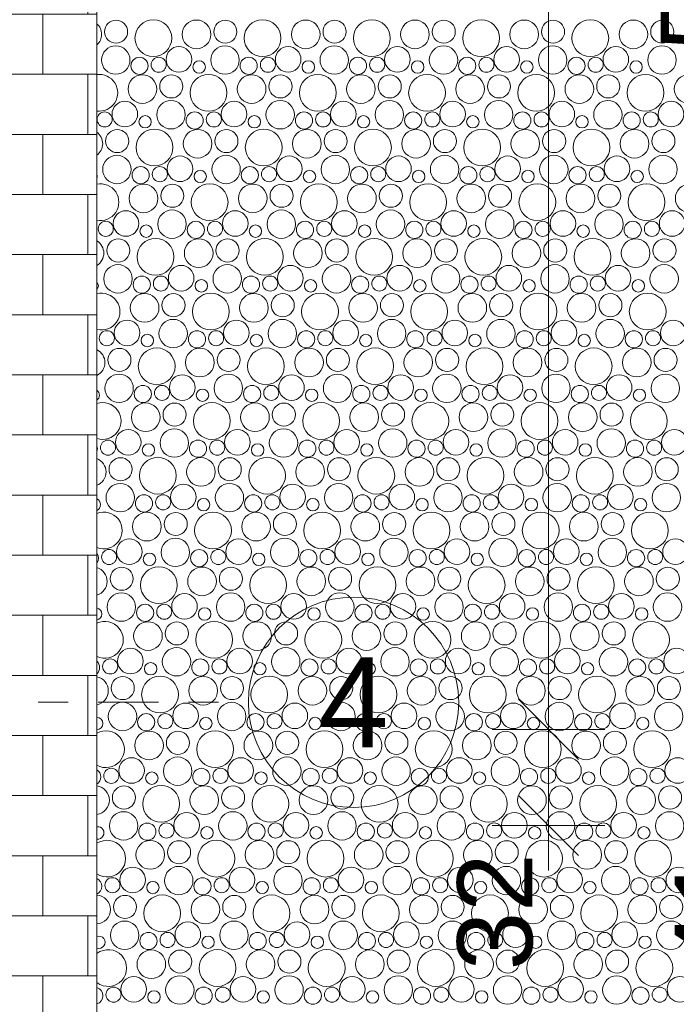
# Model space of a CAD drawing. Header units: metres. Extents: x -167 to 262, y -186 to 508.
# Tile 175 of 256: x 59.21 to 61.39, y 27.58 to 30.86. Entities that reach past the tile are written whole.
import ezdxf
from ezdxf.enums import TextEntityAlignment as Align

# ---------------------------------------------------------------- set-up
doc = ezdxf.new("R2010")
doc.units = ezdxf.units.M
doc.header["$MEASUREMENT"] = 0
doc.linetypes.add('Raster', pattern=[0.4, 0.2, -0.1, 0, -0.1])
for name, color, linetype in [('60 Auffüllung', 7, 'Continuous'), ('90 Achsraster', 7, 'Continuous'), ('94 Genehmigungsplanung Bemaßung', 7, 'Continuous')]:
    doc.layers.add(name, color=color, linetype=linetype)
doc.styles.add('ERSTELLTER_STIL_1', font='arial.ttf')
doc.styles.add('ERSTELLTER_STIL_2', font='arial.ttf')
doc.dimstyles.new('ERSTELLTER_STIL__2', dxfattribs={"dimtxt": 0.25, "dimasz": 0.19, "dimexe": 0.18, "dimexo": 0.1, "dimgap": 0, "dimtad": 1, "dimzin": 0, "dimdsep": 46, "dimtxsty": 'ERSTELLTER_STIL_1', "dimblk": 'ARROWHEAD_6', "dimblk1": 'ARROWHEAD_6', "dimblk2": 'ARROWHEAD_6', "dimcen": 0.09, "dimclrd": 7, "dimclre": 7, "dimclrt": 7, "dimazin": 0, "dimtfac": 1, "dimtdec": 4, "dimtmove": 0, "dimatfit": 3, "dimfxl": 1, "dimtolj": 1, "dimtzin": 0, "dimarcsym": 0})

# ---------------------------------------------------------------- blocks, each defined once
blk = doc.blocks.new('*X54', base_point=(27236.1321, 33357.279))
at = {"layer": '60 Auffüllung', "color": 7, "linetype": 'Continuous', "lineweight": 18, "true_color": 0xefefef}
for centre, radius in [((59.5264, 30.821), 0.0384), ((59.6505, 30.7997), 0.0612), ((59.7941, 30.8121), 0.0477), ((59.8901, 30.821), 0.0384), ((60.0142, 30.7997), 0.0612), ((60.1578, 30.8121), 0.0477), ((60.2538, 30.821), 0.0384), ((60.3779, 30.7997), 0.0612), ((60.5215, 30.8121), 0.0477), ((60.6175, 30.821), 0.0384), ((60.7417, 30.7997), 0.0612), ((60.8852, 30.8121), 0.0477), ((60.9813, 30.821), 0.0384), ((61.1054, 30.7997), 0.0612), ((61.2489, 30.8121), 0.0477), ((61.345, 30.821), 0.0384), ((59.5254, 30.7266), 0.0473), ((59.7356, 30.7288), 0.0426), ((59.8891, 30.7266), 0.0473), ((60.0993, 30.7288), 0.0426), ((60.2528, 30.7266), 0.0473), ((60.4631, 30.7288), 0.0426), ((60.6165, 30.7266), 0.0473), ((60.8268, 30.7288), 0.0426), ((60.9802, 30.7266), 0.0473), ((61.1905, 30.7288), 0.0426), ((61.3439, 30.7266), 0.0473), ((59.6044, 30.7075), 0.0286), ((59.6683, 30.711), 0.0251), ((59.9681, 30.7075), 0.0286), ((60.032, 30.711), 0.0251), ((60.3319, 30.7075), 0.0286), ((60.3957, 30.711), 0.0251), ((60.6956, 30.7075), 0.0286), ((60.7594, 30.711), 0.0251), ((61.0593, 30.7075), 0.0286), ((61.1231, 30.711), 0.0251), ((59.803, 30.7033), 0.0207), ((60.1667, 30.7033), 0.0207), ((60.5304, 30.7033), 0.0207), ((60.8941, 30.7033), 0.0207), ((61.2578, 30.7033), 0.0207), ((59.6141, 30.6301), 0.0477), ((59.7101, 30.639), 0.0384), ((59.8342, 30.6177), 0.0612), ((59.9778, 30.6301), 0.0477), ((60.0738, 30.639), 0.0384), ((60.1979, 30.6177), 0.0612), ((60.3415, 30.6301), 0.0477), ((60.4375, 30.639), 0.0384), ((60.5617, 30.6177), 0.0612), ((60.7052, 30.6301), 0.0477), ((60.8013, 30.639), 0.0384), ((60.9254, 30.6177), 0.0612), ((61.0689, 30.6301), 0.0477), ((61.165, 30.639), 0.0384), ((61.2891, 30.6177), 0.0612), ((61.4326, 30.6301), 0.0477), ((59.5556, 30.5468), 0.0426), ((59.7091, 30.5446), 0.0473), ((59.9193, 30.5468), 0.0426), ((60.0728, 30.5446), 0.0473), ((60.2831, 30.5468), 0.0426), ((60.4365, 30.5446), 0.0473), ((60.6468, 30.5468), 0.0426), ((60.8002, 30.5446), 0.0473), ((61.0105, 30.5468), 0.0426), ((61.1639, 30.5446), 0.0473), ((61.3742, 30.5468), 0.0426), ((59.4883, 30.529), 0.0251), ((59.623, 30.5213), 0.0207), ((59.7881, 30.5255), 0.0286), ((59.852, 30.529), 0.0251), ((59.9867, 30.5213), 0.0207), ((60.1519, 30.5255), 0.0286), ((60.2157, 30.529), 0.0251), ((60.3504, 30.5213), 0.0207), ((60.5156, 30.5255), 0.0286), ((60.5794, 30.529), 0.0251), ((60.7141, 30.5213), 0.0207), ((60.8793, 30.5255), 0.0286), ((60.9431, 30.529), 0.0251), ((61.0778, 30.5213), 0.0207), ((61.243, 30.5255), 0.0286), ((61.3068, 30.529), 0.0251), ((59.5301, 30.457), 0.0384), ((59.6542, 30.4357), 0.0612), ((59.7978, 30.4481), 0.0477), ((59.8938, 30.457), 0.0384), ((60.0179, 30.4357), 0.0612), ((60.1615, 30.4481), 0.0477), ((60.2575, 30.457), 0.0384), ((60.3817, 30.4357), 0.0612), ((60.5252, 30.4481), 0.0477), ((60.6213, 30.457), 0.0384), ((60.7454, 30.4357), 0.0612), ((60.8889, 30.4481), 0.0477), ((60.985, 30.457), 0.0384), ((61.1091, 30.4357), 0.0612), ((61.2526, 30.4481), 0.0477), ((61.3487, 30.457), 0.0384), ((59.5291, 30.3626), 0.0473), ((59.7393, 30.3648), 0.0426), ((59.8928, 30.3626), 0.0473), ((60.1031, 30.3648), 0.0426), ((60.2565, 30.3626), 0.0473), ((60.4668, 30.3648), 0.0426), ((60.6202, 30.3626), 0.0473), ((60.8305, 30.3648), 0.0426), ((60.9839, 30.3626), 0.0473), ((61.1942, 30.3648), 0.0426), ((61.3477, 30.3626), 0.0473), ((59.6081, 30.3435), 0.0286), ((59.672, 30.347), 0.0251), ((59.9719, 30.3435), 0.0286), ((60.0357, 30.347), 0.0251), ((60.3356, 30.3435), 0.0286), ((60.3994, 30.347), 0.0251), ((60.6993, 30.3435), 0.0286), ((60.7631, 30.347), 0.0251), ((61.063, 30.3435), 0.0286), ((61.1268, 30.347), 0.0251), ((59.8067, 30.3394), 0.0207), ((60.1704, 30.3394), 0.0207), ((60.5341, 30.3394), 0.0207), ((60.8978, 30.3394), 0.0207), ((61.2615, 30.3394), 0.0207), ((59.6178, 30.2662), 0.0477), ((59.7138, 30.275), 0.0384), ((59.8379, 30.2537), 0.0612), ((59.9815, 30.2662), 0.0477), ((60.0775, 30.275), 0.0384), ((60.2017, 30.2537), 0.0612), ((60.3452, 30.2662), 0.0477), ((60.4413, 30.275), 0.0384), ((60.5654, 30.2537), 0.0612), ((60.7089, 30.2662), 0.0477), ((60.805, 30.275), 0.0384), ((60.9291, 30.2537), 0.0612), ((61.0726, 30.2662), 0.0477), ((61.1687, 30.275), 0.0384), ((61.2928, 30.2537), 0.0612), ((61.4363, 30.2662), 0.0477), ((59.5593, 30.1828), 0.0426), ((59.7128, 30.1806), 0.0473), ((59.9231, 30.1828), 0.0426), ((60.0765, 30.1806), 0.0473), ((60.2868, 30.1828), 0.0426), ((60.4402, 30.1806), 0.0473), ((60.6505, 30.1828), 0.0426), ((60.8039, 30.1806), 0.0473), ((61.0142, 30.1828), 0.0426), ((61.1677, 30.1806), 0.0473), ((61.3779, 30.1828), 0.0426), ((59.492, 30.165), 0.0251), ((59.6267, 30.1574), 0.0207), ((59.7919, 30.1615), 0.0286), ((59.8557, 30.165), 0.0251), ((59.9904, 30.1574), 0.0207), ((60.1556, 30.1615), 0.0286), ((60.2194, 30.165), 0.0251), ((60.3541, 30.1574), 0.0207), ((60.5193, 30.1615), 0.0286), ((60.5831, 30.165), 0.0251), ((60.7178, 30.1574), 0.0207), ((60.883, 30.1615), 0.0286), ((60.9468, 30.165), 0.0251), ((61.0815, 30.1574), 0.0207), ((61.2467, 30.1615), 0.0286), ((61.3105, 30.165), 0.0251), ((59.5338, 30.093), 0.0384), ((59.6579, 30.0717), 0.0612), ((59.8015, 30.0842), 0.0477), ((59.8975, 30.093), 0.0384), ((60.0217, 30.0717), 0.0612), ((60.1652, 30.0842), 0.0477), ((60.2613, 30.093), 0.0384), ((60.3854, 30.0717), 0.0612), ((60.5289, 30.0842), 0.0477), ((60.625, 30.093), 0.0384), ((60.7491, 30.0717), 0.0612), ((60.8926, 30.0842), 0.0477), ((60.9887, 30.093), 0.0384), ((61.1128, 30.0717), 0.0612), ((61.2563, 30.0842), 0.0477), ((61.3524, 30.093), 0.0384), ((59.5328, 29.9986), 0.0473), ((59.7431, 30.0008), 0.0426), ((59.8965, 29.9986), 0.0473), ((60.1068, 30.0008), 0.0426), ((60.2602, 29.9986), 0.0473), ((60.4705, 30.0008), 0.0426), ((60.6239, 29.9986), 0.0473), ((60.8342, 30.0008), 0.0426), ((60.9877, 29.9986), 0.0473), ((61.1979, 30.0008), 0.0426), ((61.3514, 29.9986), 0.0473), ((59.6119, 29.9795), 0.0286), ((59.6757, 29.983), 0.0251), ((59.9756, 29.9795), 0.0286), ((60.0394, 29.983), 0.0251), ((60.3393, 29.9795), 0.0286), ((60.4031, 29.983), 0.0251), ((60.703, 29.9795), 0.0286), ((60.7668, 29.983), 0.0251), ((61.0667, 29.9795), 0.0286), ((61.1305, 29.983), 0.0251), ((59.8104, 29.9754), 0.0207), ((60.1741, 29.9754), 0.0207), ((60.5378, 29.9754), 0.0207), ((60.9015, 29.9754), 0.0207), ((61.2653, 29.9754), 0.0207), ((59.6215, 29.9022), 0.0477), ((59.7175, 29.911), 0.0384), ((59.8417, 29.8897), 0.0612), ((59.9852, 29.9022), 0.0477), ((60.0813, 29.911), 0.0384), ((60.2054, 29.8897), 0.0612), ((60.3489, 29.9022), 0.0477), ((60.445, 29.911), 0.0384), ((60.5691, 29.8897), 0.0612), ((60.7126, 29.9022), 0.0477), ((60.8087, 29.911), 0.0384), ((60.9328, 29.8897), 0.0612), ((61.0763, 29.9022), 0.0477), ((61.1724, 29.911), 0.0384), ((61.2965, 29.8897), 0.0612), ((59.5631, 29.8188), 0.0426), ((59.7165, 29.8166), 0.0473), ((59.9268, 29.8188), 0.0426), ((60.0802, 29.8166), 0.0473), ((60.2905, 29.8188), 0.0426), ((60.4439, 29.8166), 0.0473), ((60.6542, 29.8188), 0.0426), ((60.8077, 29.8166), 0.0473), ((61.0179, 29.8188), 0.0426), ((61.1714, 29.8166), 0.0473), ((61.3816, 29.8188), 0.0426), ((59.4957, 29.8011), 0.0251), ((59.6304, 29.7934), 0.0207), ((59.7956, 29.7975), 0.0286), ((59.8594, 29.8011), 0.0251), ((59.9941, 29.7934), 0.0207), ((60.1593, 29.7975), 0.0286), ((60.2231, 29.8011), 0.0251), ((60.3578, 29.7934), 0.0207), ((60.523, 29.7975), 0.0286), ((60.5868, 29.8011), 0.0251), ((60.7215, 29.7934), 0.0207), ((60.8867, 29.7975), 0.0286), ((60.9505, 29.8011), 0.0251), ((61.0853, 29.7934), 0.0207), ((61.2504, 29.7975), 0.0286), ((61.3142, 29.8011), 0.0251), ((59.5375, 29.729), 0.0384), ((59.6617, 29.7077), 0.0612), ((59.8052, 29.7202), 0.0477), ((59.9013, 29.729), 0.0384), ((60.0254, 29.7077), 0.0612), ((60.1689, 29.7202), 0.0477), ((60.265, 29.729), 0.0384), ((60.3891, 29.7077), 0.0612), ((60.5326, 29.7202), 0.0477), ((60.6287, 29.729), 0.0384), ((60.7528, 29.7077), 0.0612), ((60.8963, 29.7202), 0.0477), ((60.9924, 29.729), 0.0384), ((61.1165, 29.7077), 0.0612), ((61.2601, 29.7202), 0.0477), ((61.3561, 29.729), 0.0384), ((59.5365, 29.6346), 0.0473), ((59.9002, 29.6346), 0.0473), ((60.2639, 29.6346), 0.0473), ((60.6277, 29.6346), 0.0473), ((60.9914, 29.6346), 0.0473), ((61.3551, 29.6346), 0.0473), ((59.7468, 29.6368), 0.0426), ((60.1105, 29.6368), 0.0426), ((60.4742, 29.6368), 0.0426), ((60.8379, 29.6368), 0.0426), ((61.2016, 29.6368), 0.0426), ((59.6156, 29.6155), 0.0286), ((59.6794, 29.6191), 0.0251), ((59.8141, 29.6114), 0.0207), ((59.9793, 29.6155), 0.0286), ((60.0431, 29.6191), 0.0251), ((60.1778, 29.6114), 0.0207), ((60.343, 29.6155), 0.0286), ((60.4068, 29.6191), 0.0251), ((60.5415, 29.6114), 0.0207), ((60.7067, 29.6155), 0.0286), ((60.7705, 29.6191), 0.0251), ((60.9053, 29.6114), 0.0207), ((61.0704, 29.6155), 0.0286), ((61.1342, 29.6191), 0.0251), ((61.269, 29.6114), 0.0207), ((59.6252, 29.5382), 0.0477), ((59.7213, 29.547), 0.0384), ((59.8454, 29.5257), 0.0612), ((59.9889, 29.5382), 0.0477), ((60.085, 29.547), 0.0384), ((60.2091, 29.5257), 0.0612), ((60.3526, 29.5382), 0.0477), ((60.4487, 29.547), 0.0384), ((60.5728, 29.5257), 0.0612), ((60.7163, 29.5382), 0.0477), ((60.8124, 29.547), 0.0384), ((60.9365, 29.5257), 0.0612), ((61.0801, 29.5382), 0.0477), ((61.1761, 29.547), 0.0384), ((61.3002, 29.5257), 0.0612), ((59.5668, 29.4548), 0.0426), ((59.7202, 29.4526), 0.0473), ((59.9305, 29.4548), 0.0426), ((60.0839, 29.4526), 0.0473), ((60.2942, 29.4548), 0.0426), ((60.4477, 29.4526), 0.0473), ((60.6579, 29.4548), 0.0426), ((60.8114, 29.4526), 0.0473), ((61.0216, 29.4548), 0.0426), ((61.1751, 29.4526), 0.0473), ((61.3853, 29.4548), 0.0426), ((59.4994, 29.4371), 0.0251), ((59.7993, 29.4335), 0.0286), ((59.8631, 29.4371), 0.0251), ((60.163, 29.4335), 0.0286), ((60.2268, 29.4371), 0.0251), ((60.5267, 29.4335), 0.0286), ((60.5905, 29.4371), 0.0251), ((60.8904, 29.4335), 0.0286), ((60.9542, 29.4371), 0.0251), ((61.2541, 29.4335), 0.0286), ((61.3179, 29.4371), 0.0251), ((59.6341, 29.4294), 0.0207), ((59.9978, 29.4294), 0.0207), ((60.3615, 29.4294), 0.0207), ((60.7253, 29.4294), 0.0207), ((61.089, 29.4294), 0.0207), ((59.5413, 29.365), 0.0384), ((59.6654, 29.3437), 0.0612), ((59.8089, 29.3562), 0.0477), ((59.905, 29.365), 0.0384), ((60.0291, 29.3437), 0.0612), ((60.1726, 29.3562), 0.0477), ((60.2687, 29.365), 0.0384), ((60.3928, 29.3437), 0.0612), ((60.5363, 29.3562), 0.0477), ((60.6324, 29.365), 0.0384), ((60.7565, 29.3437), 0.0612), ((60.9001, 29.3562), 0.0477), ((60.9961, 29.365), 0.0384), ((61.1202, 29.3437), 0.0612), ((61.2638, 29.3562), 0.0477), ((61.3598, 29.365), 0.0384), ((59.5402, 29.2706), 0.0473), ((59.7505, 29.2728), 0.0426), ((59.9039, 29.2706), 0.0473), ((60.1142, 29.2728), 0.0426), ((60.2677, 29.2706), 0.0473), ((60.4779, 29.2728), 0.0426), ((60.6314, 29.2706), 0.0473), ((60.8416, 29.2728), 0.0426), ((60.9951, 29.2706), 0.0473), ((61.2053, 29.2728), 0.0426), ((61.3588, 29.2706), 0.0473), ((59.6193, 29.2515), 0.0286), ((59.6831, 29.2551), 0.0251), ((59.8178, 29.2474), 0.0207), ((59.983, 29.2515), 0.0286), ((60.0468, 29.2551), 0.0251), ((60.1815, 29.2474), 0.0207), ((60.3467, 29.2515), 0.0286), ((60.4105, 29.2551), 0.0251), ((60.5453, 29.2474), 0.0207), ((60.7104, 29.2515), 0.0286), ((60.7742, 29.2551), 0.0251), ((60.909, 29.2474), 0.0207), ((61.0741, 29.2515), 0.0286), ((61.1379, 29.2551), 0.0251), ((61.2727, 29.2474), 0.0207), ((59.6289, 29.1742), 0.0477), ((59.725, 29.183), 0.0384), ((59.8491, 29.1617), 0.0612), ((59.9926, 29.1742), 0.0477), ((60.0887, 29.183), 0.0384), ((60.2128, 29.1617), 0.0612), ((60.3563, 29.1742), 0.0477), ((60.4524, 29.183), 0.0384), ((60.5765, 29.1617), 0.0612), ((60.7201, 29.1742), 0.0477), ((60.8161, 29.183), 0.0384), ((60.9402, 29.1617), 0.0612), ((61.0838, 29.1742), 0.0477), ((61.1798, 29.183), 0.0384), ((61.3039, 29.1617), 0.0612), ((59.5705, 29.0908), 0.0426), ((59.7239, 29.0886), 0.0473), ((59.9342, 29.0908), 0.0426), ((60.0877, 29.0886), 0.0473), ((60.2979, 29.0908), 0.0426), ((60.4514, 29.0886), 0.0473), ((60.6616, 29.0908), 0.0426), ((60.8151, 29.0886), 0.0473), ((61.0253, 29.0908), 0.0426), ((61.1788, 29.0886), 0.0473), ((61.389, 29.0908), 0.0426), ((59.5031, 29.0731), 0.0251), ((59.803, 29.0695), 0.0286), ((59.8668, 29.0731), 0.0251), ((60.1667, 29.0695), 0.0286), ((60.2305, 29.0731), 0.0251), ((60.5304, 29.0695), 0.0286), ((60.5942, 29.0731), 0.0251), ((60.8941, 29.0695), 0.0286), ((60.9579, 29.0731), 0.0251), ((61.2578, 29.0695), 0.0286), ((61.3216, 29.0731), 0.0251), ((59.6378, 29.0654), 0.0207), ((60.0015, 29.0654), 0.0207), ((60.3653, 29.0654), 0.0207), ((60.729, 29.0654), 0.0207), ((61.0927, 29.0654), 0.0207), ((59.545, 29.001), 0.0384), ((59.6691, 28.9797), 0.0612), ((59.8126, 28.9922), 0.0477), ((59.9087, 29.001), 0.0384), ((60.0328, 28.9797), 0.0612), ((60.1763, 28.9922), 0.0477), ((60.2724, 29.001), 0.0384), ((60.3965, 28.9797), 0.0612), ((60.5401, 28.9922), 0.0477), ((60.6361, 29.001), 0.0384), ((60.7602, 28.9797), 0.0612), ((60.9038, 28.9922), 0.0477), ((60.9998, 29.001), 0.0384), ((61.1239, 28.9797), 0.0612), ((61.2675, 28.9922), 0.0477), ((61.3635, 29.001), 0.0384), ((59.5439, 28.9066), 0.0473), ((59.7542, 28.9088), 0.0426), ((59.9077, 28.9066), 0.0473), ((60.1179, 28.9088), 0.0426), ((60.2714, 28.9066), 0.0473), ((60.4816, 28.9088), 0.0426), ((60.6351, 28.9066), 0.0473), ((60.8453, 28.9088), 0.0426), ((60.9988, 28.9066), 0.0473), ((61.209, 28.9088), 0.0426), ((61.3625, 28.9066), 0.0473), ((59.623, 28.8875), 0.0286), ((59.6868, 28.8911), 0.0251), ((59.8215, 28.8834), 0.0207), ((59.9867, 28.8875), 0.0286), ((60.0505, 28.8911), 0.0251), ((60.1853, 28.8834), 0.0207), ((60.3504, 28.8875), 0.0286), ((60.4142, 28.8911), 0.0251), ((60.549, 28.8834), 0.0207), ((60.7141, 28.8875), 0.0286), ((60.7779, 28.8911), 0.0251), ((60.9127, 28.8834), 0.0207), ((61.0778, 28.8875), 0.0286), ((61.1416, 28.8911), 0.0251), ((61.2764, 28.8834), 0.0207), ((59.6326, 28.8102), 0.0477), ((59.7287, 28.819), 0.0384), ((59.8528, 28.7977), 0.0612), ((59.9963, 28.8102), 0.0477), ((60.0924, 28.819), 0.0384), ((60.2165, 28.7977), 0.0612), ((60.3601, 28.8102), 0.0477), ((60.4561, 28.819), 0.0384), ((60.5802, 28.7977), 0.0612), ((60.7238, 28.8102), 0.0477), ((60.8198, 28.819), 0.0384), ((60.9439, 28.7977), 0.0612), ((61.0875, 28.8102), 0.0477), ((61.1835, 28.819), 0.0384), ((61.3076, 28.7977), 0.0612), ((59.5742, 28.7268), 0.0426), ((59.7277, 28.7246), 0.0473), ((59.9379, 28.7268), 0.0426), ((60.0914, 28.7246), 0.0473), ((60.3016, 28.7268), 0.0426), ((60.4551, 28.7246), 0.0473), ((60.6653, 28.7268), 0.0426), ((60.8188, 28.7246), 0.0473), ((61.029, 28.7268), 0.0426), ((61.1825, 28.7246), 0.0473), ((61.3927, 28.7268), 0.0426), ((59.5068, 28.7091), 0.0251), ((59.8067, 28.7055), 0.0286), ((59.8705, 28.7091), 0.0251), ((60.1704, 28.7055), 0.0286), ((60.2342, 28.7091), 0.0251), ((60.5341, 28.7055), 0.0286), ((60.5979, 28.7091), 0.0251), ((60.8978, 28.7055), 0.0286), ((60.9616, 28.7091), 0.0251), ((61.2615, 28.7055), 0.0286), ((61.3253, 28.7091), 0.0251), ((59.6415, 28.7014), 0.0207), ((60.0053, 28.7014), 0.0207), ((60.369, 28.7014), 0.0207), ((60.7327, 28.7014), 0.0207), ((61.0964, 28.7014), 0.0207), ((59.5487, 28.637), 0.0384), ((59.6728, 28.6157), 0.0612), ((59.8163, 28.6282), 0.0477), ((59.9124, 28.637), 0.0384), ((60.0365, 28.6157), 0.0612), ((60.1801, 28.6282), 0.0477), ((60.2761, 28.637), 0.0384), ((60.4002, 28.6157), 0.0612), ((60.5438, 28.6282), 0.0477), ((60.6398, 28.637), 0.0384), ((60.7639, 28.6157), 0.0612), ((60.9075, 28.6282), 0.0477), ((61.0035, 28.637), 0.0384), ((61.1276, 28.6157), 0.0612), ((61.2712, 28.6282), 0.0477), ((61.3672, 28.637), 0.0384), ((59.5477, 28.5426), 0.0473), ((59.7579, 28.5448), 0.0426), ((59.9114, 28.5426), 0.0473), ((60.1216, 28.5448), 0.0426), ((60.2751, 28.5426), 0.0473), ((60.4853, 28.5448), 0.0426), ((60.6388, 28.5426), 0.0473), ((60.849, 28.5448), 0.0426), ((61.0025, 28.5426), 0.0473), ((61.2127, 28.5448), 0.0426), ((61.3662, 28.5426), 0.0473), ((59.6267, 28.5235), 0.0286), ((59.6905, 28.5271), 0.0251), ((59.8253, 28.5194), 0.0207), ((59.9904, 28.5235), 0.0286), ((60.0542, 28.5271), 0.0251), ((60.189, 28.5194), 0.0207), ((60.3541, 28.5235), 0.0286), ((60.4179, 28.5271), 0.0251), ((60.5527, 28.5194), 0.0207), ((60.7178, 28.5235), 0.0286), ((60.7816, 28.5271), 0.0251), ((60.9164, 28.5194), 0.0207), ((61.0815, 28.5235), 0.0286), ((61.1453, 28.5271), 0.0251), ((61.2801, 28.5194), 0.0207), ((59.6363, 28.4462), 0.0477), ((59.7324, 28.455), 0.0384), ((59.8565, 28.4337), 0.0612), ((60.0001, 28.4462), 0.0477), ((60.0961, 28.455), 0.0384), ((60.2202, 28.4337), 0.0612), ((60.3638, 28.4462), 0.0477), ((60.4598, 28.455), 0.0384), ((60.5839, 28.4337), 0.0612), ((60.7275, 28.4462), 0.0477), ((60.8235, 28.455), 0.0384), ((60.9476, 28.4337), 0.0612), ((61.0912, 28.4462), 0.0477), ((61.1872, 28.455), 0.0384), ((61.3113, 28.4337), 0.0612), ((59.5779, 28.3628), 0.0426), ((59.7314, 28.3606), 0.0473), ((59.9416, 28.3628), 0.0426), ((60.0951, 28.3606), 0.0473), ((60.3053, 28.3628), 0.0426), ((60.4588, 28.3606), 0.0473), ((60.669, 28.3628), 0.0426), ((60.8225, 28.3606), 0.0473), ((61.0327, 28.3628), 0.0426), ((61.1862, 28.3606), 0.0473), ((61.3964, 28.3628), 0.0426), ((59.5105, 28.3451), 0.0251), ((59.8104, 28.3415), 0.0286), ((59.8742, 28.3451), 0.0251), ((60.1741, 28.3415), 0.0286), ((60.2379, 28.3451), 0.0251), ((60.5378, 28.3415), 0.0286), ((60.6016, 28.3451), 0.0251), ((60.9015, 28.3415), 0.0286), ((60.9653, 28.3451), 0.0251), ((61.2652, 28.3415), 0.0286), ((61.329, 28.3451), 0.0251), ((59.6453, 28.3374), 0.0207), ((60.009, 28.3374), 0.0207), ((60.3727, 28.3374), 0.0207), ((60.7364, 28.3374), 0.0207), ((61.1001, 28.3374), 0.0207), ((59.5524, 28.273), 0.0384), ((59.6765, 28.2517), 0.0612), ((59.8201, 28.2642), 0.0477), ((59.9161, 28.273), 0.0384), ((60.0402, 28.2517), 0.0612), ((60.1838, 28.2642), 0.0477), ((60.2798, 28.273), 0.0384), ((60.4039, 28.2517), 0.0612), ((60.5475, 28.2642), 0.0477), ((60.6435, 28.273), 0.0384), ((60.7676, 28.2517), 0.0612), ((60.9112, 28.2642), 0.0477), ((61.0072, 28.273), 0.0384), ((61.1313, 28.2517), 0.0612), ((61.2749, 28.2642), 0.0477), ((61.3709, 28.273), 0.0384), ((59.5514, 28.1786), 0.0473), ((59.7616, 28.1808), 0.0426), ((59.9151, 28.1786), 0.0473), ((60.1253, 28.1808), 0.0426), ((60.2788, 28.1786), 0.0473), ((60.489, 28.1808), 0.0426), ((60.6425, 28.1786), 0.0473), ((60.8527, 28.1808), 0.0426), ((61.0062, 28.1786), 0.0473), ((61.2164, 28.1808), 0.0426), ((61.3699, 28.1786), 0.0473), ((59.6304, 28.1595), 0.0286), ((59.6942, 28.1631), 0.0251), ((59.829, 28.1554), 0.0207), ((59.9941, 28.1595), 0.0286), ((60.0579, 28.1631), 0.0251), ((60.1927, 28.1554), 0.0207), ((60.3578, 28.1595), 0.0286), ((60.4216, 28.1631), 0.0251), ((60.5564, 28.1554), 0.0207), ((60.7215, 28.1595), 0.0286), ((60.7853, 28.1631), 0.0251), ((60.9201, 28.1554), 0.0207), ((61.0852, 28.1595), 0.0286), ((61.149, 28.1631), 0.0251), ((61.2838, 28.1554), 0.0207), ((59.6401, 28.0822), 0.0477), ((59.7361, 28.091), 0.0384), ((59.8602, 28.0697), 0.0612), ((60.0038, 28.0822), 0.0477), ((60.0998, 28.091), 0.0384), ((60.2239, 28.0697), 0.0612), ((60.3675, 28.0822), 0.0477), ((60.4635, 28.091), 0.0384), ((60.5876, 28.0697), 0.0612), ((60.7312, 28.0822), 0.0477), ((60.8272, 28.091), 0.0384), ((60.9513, 28.0697), 0.0612), ((61.0949, 28.0822), 0.0477), ((61.1909, 28.091), 0.0384), ((61.315, 28.0697), 0.0612), ((59.7351, 27.9967), 0.0473), ((60.0988, 27.9967), 0.0473), ((60.4625, 27.9967), 0.0473), ((60.8262, 27.9967), 0.0473), ((61.1899, 27.9967), 0.0473), ((59.5816, 27.9988), 0.0426), ((59.9453, 27.9988), 0.0426), ((60.309, 27.9988), 0.0426), ((60.6727, 27.9988), 0.0426), ((61.0364, 27.9988), 0.0426), ((61.4001, 27.9988), 0.0426), ((59.5142, 27.9811), 0.0251), ((59.649, 27.9734), 0.0207), ((59.8141, 27.9775), 0.0286), ((59.8779, 27.9811), 0.0251), ((60.0127, 27.9734), 0.0207), ((60.1778, 27.9775), 0.0286), ((60.2416, 27.9811), 0.0251), ((60.3764, 27.9734), 0.0207), ((60.5415, 27.9775), 0.0286), ((60.6053, 27.9811), 0.0251), ((60.7401, 27.9734), 0.0207), ((60.9052, 27.9775), 0.0286), ((60.969, 27.9811), 0.0251), ((61.1038, 27.9734), 0.0207), ((61.2689, 27.9775), 0.0286), ((61.3328, 27.9811), 0.0251), ((59.5561, 27.909), 0.0384), ((59.6802, 27.8877), 0.0612), ((59.8238, 27.9002), 0.0477), ((59.9198, 27.909), 0.0384), ((60.0439, 27.8877), 0.0612), ((60.1875, 27.9002), 0.0477), ((60.2835, 27.909), 0.0384), ((60.4076, 27.8877), 0.0612), ((60.5512, 27.9002), 0.0477), ((60.6472, 27.909), 0.0384), ((60.7713, 27.8877), 0.0612), ((60.9149, 27.9002), 0.0477), ((61.0109, 27.909), 0.0384), ((61.135, 27.8877), 0.0612), ((61.2786, 27.9002), 0.0477), ((61.3746, 27.909), 0.0384), ((59.5551, 27.8147), 0.0473), ((59.7653, 27.8168), 0.0426), ((59.9188, 27.8147), 0.0473), ((60.129, 27.8168), 0.0426), ((60.2825, 27.8147), 0.0473), ((60.4927, 27.8168), 0.0426), ((60.6462, 27.8147), 0.0473), ((60.8564, 27.8168), 0.0426), ((61.0099, 27.8147), 0.0473), ((61.2201, 27.8168), 0.0426), ((61.3736, 27.8147), 0.0473), ((59.6341, 27.7955), 0.0286), ((59.6979, 27.7991), 0.0251), ((59.9978, 27.7955), 0.0286), ((60.0616, 27.7991), 0.0251), ((60.3615, 27.7955), 0.0286), ((60.4253, 27.7991), 0.0251), ((60.7252, 27.7955), 0.0286), ((60.789, 27.7991), 0.0251), ((61.0889, 27.7955), 0.0286), ((61.1528, 27.7991), 0.0251), ((59.8327, 27.7914), 0.0207), ((60.1964, 27.7914), 0.0207), ((60.5601, 27.7914), 0.0207), ((60.9238, 27.7914), 0.0207), ((61.2875, 27.7914), 0.0207), ((59.6438, 27.7182), 0.0477), ((59.7398, 27.727), 0.0384), ((59.8639, 27.7057), 0.0612), ((60.0075, 27.7182), 0.0477), ((60.1035, 27.727), 0.0384), ((60.2276, 27.7057), 0.0612), ((60.3712, 27.7182), 0.0477), ((60.4672, 27.727), 0.0384), ((60.5913, 27.7057), 0.0612), ((60.7349, 27.7182), 0.0477), ((60.8309, 27.727), 0.0384), ((60.955, 27.7057), 0.0612), ((61.0986, 27.7182), 0.0477), ((61.1946, 27.727), 0.0384), ((61.3187, 27.7057), 0.0612), ((59.5853, 27.6348), 0.0426), ((59.7388, 27.6327), 0.0473), ((59.949, 27.6348), 0.0426), ((60.1025, 27.6327), 0.0473), ((60.3127, 27.6348), 0.0426), ((60.4662, 27.6327), 0.0473), ((60.6764, 27.6348), 0.0426), ((60.8299, 27.6327), 0.0473), ((61.0401, 27.6348), 0.0426), ((61.1936, 27.6327), 0.0473), ((61.4038, 27.6348), 0.0426), ((59.5179, 27.6171), 0.0251), ((59.6527, 27.6094), 0.0207), ((59.8178, 27.6136), 0.0286), ((59.8816, 27.6171), 0.0251), ((60.0164, 27.6094), 0.0207), ((60.1815, 27.6136), 0.0286), ((60.2453, 27.6171), 0.0251), ((60.3801, 27.6094), 0.0207), ((60.5452, 27.6136), 0.0286), ((60.609, 27.6171), 0.0251), ((60.7438, 27.6094), 0.0207), ((60.9089, 27.6136), 0.0286), ((60.9728, 27.6171), 0.0251), ((61.1075, 27.6094), 0.0207), ((61.2726, 27.6136), 0.0286), ((61.3365, 27.6171), 0.0251)]:
    blk.add_circle(centre, radius, dxfattribs=at)
for centre, radius, start, end in [((59.4304, 30.8121), 0.0477, 312.2921, 47.7079), ((59.4705, 30.6177), 0.0612, 262.4518, 97.5482), ((59.4341, 30.4481), 0.0477, 306.5264, 53.4736), ((59.443, 30.3394), 0.0207, 340.4368, 19.5632), ((59.4742, 30.2537), 0.0612, 258.9346, 101.0654), ((59.4378, 30.0842), 0.0477, 301.163, 58.837), ((59.4467, 29.9754), 0.0207, 319.7255, 40.2745), ((59.4779, 29.8897), 0.0612, 255.3745, 104.6255), ((59.4415, 29.7202), 0.0477, 296.0883, 63.9117), ((59.4504, 29.6114), 0.0207, 305.7069, 54.2931), ((59.4817, 29.5257), 0.0612, 251.7557, 108.2443), ((59.4356, 29.4335), 0.0286, 340.4103, 19.5897), ((59.4452, 29.3562), 0.0477, 291.2254, 68.7746), ((59.4541, 29.2474), 0.0207, 293.8486, 66.1514), ((59.4854, 29.1617), 0.0612, 248.0598, 111.9402), ((59.4393, 29.0695), 0.0286, 324.3339, 35.6661), ((59.4489, 28.9922), 0.0477, 286.5182, 73.4818), ((59.4578, 28.8834), 0.0207, 283.0031, 76.9969), ((59.4891, 28.7977), 0.0612, 244.2651, 115.7349), ((59.443, 28.7055), 0.0286, 313.058, 46.942), ((59.4526, 28.6282), 0.0477, 281.9233, 78.0767), ((59.4615, 28.5194), 0.0207, 272.6186, 87.3814), ((59.4928, 28.4337), 0.0612, 240.345, 119.655), ((59.4467, 28.3415), 0.0286, 303.5765, 56.4235), ((59.4563, 28.2642), 0.0477, 277.4051, 82.5949), ((59.4653, 28.1554), 0.0207, 262.3206, 97.6794), ((59.4965, 28.0697), 0.0612, 236.2654, 123.7346), ((59.4504, 27.9775), 0.0286, 295.0469, 64.9531), ((59.4601, 27.9002), 0.0477, 272.9329, 87.0671), ((59.469, 27.7914), 0.0207, 251.763, 108.237), ((59.5002, 27.7057), 0.0612, 231.9815, 128.0185), ((59.4541, 27.6136), 0.0286, 287.0778, 72.9222)]:
    blk.add_arc(centre, radius, start, end, dxfattribs=at)
blk = doc.blocks.new('Standard-Rastermarker_139')
at = {"layer": '90 Achsraster', "color": 14, "linetype": 'Raster', "lineweight": 18, "true_color": 0xa80000}
blk.add_line((45.4427, 0), (46.4427, 0), dxfattribs=at)
at = {"layer": '90 Achsraster', "color": 14, "linetype": 'Continuous', "lineweight": 18, "true_color": 0xa80000, "flags": 128}
blk.add_lwpolyline([(47.1427, 0, 1), (46.4427, 0, 1)], format="xyb", close=True, dxfattribs=at)
at = {"layer": '90 Achsraster', "color": 14, "lineweight": 18, "true_color": 0xa80000, "style": 'ERSTELLTER_STIL_2'}
for tag, p in [('AC_MarkerText_1_0', (-0.35, 0.15)), ('AC_MarkerText_1_1', (46.7927, 0.15))]:
    blk.add_attdef(tag, text='', height=0.3, dxfattribs=at).set_placement(p, align=Align.TOP_CENTER)
blk = doc.blocks.new('*D479', base_point=(27236.1321, 33357.279))
at = {"layer": '94 Genehmigungsplanung Bemaßung', "color": 7, "linetype": 'Continuous', "lineweight": 13}
for p, q in [((61.5864, 28.6897), (61.7864, 28.4897)), ((61.8739, 28.5897), (61.4989, 28.5897)), ((61.6864, 28.1797), (61.6864, 28.5897)), ((61.5864, 28.2797), (61.7864, 28.0797)), ((61.8739, 28.1797), (61.4989, 28.1797)), ((61.6864, 28.0297), (61.6864, 28.1797))]:
    blk.add_line(p, q, dxfattribs=at)
at = {"layer": '94 Genehmigungsplanung Bemaßung', "color": 7, "lineweight": 13, "insert": (61.6364, 27.6983), "char_height": 0.25, "attachment_point": 7, "rotation": 90, "style": 'ERSTELLTER_STIL_1'}
blk.add_mtext('\\A1;{\\pql;\\fArial|b0|i0|c0|p0;\\W1.000000;41}', dxfattribs=at)
blk = doc.blocks.new('ARROWHEAD_6')
at = {"color": 0, "linetype": 'Continuous', "lineweight": 0}
for p, q in [((-0.5, -0.5), (0.5, 0.5)), ((0, 0), (-1, 0))]:
    blk.add_line(p, q, dxfattribs=at)
blk = doc.blocks.new('*D480', base_point=(27236.1321, 33357.279))
at = {"layer": '94 Genehmigungsplanung Bemaßung', "color": 7, "linetype": 'Continuous', "lineweight": 13}
for p, q in [((61.5864, 33.6897), (61.7864, 33.4897)), ((61.8739, 33.5897), (61.4989, 33.5897)), ((61.6864, 28.5897), (61.6864, 33.5897)), ((61.5864, 28.6897), (61.7864, 28.4897)), ((61.8739, 28.5897), (61.4989, 28.5897))]:
    blk.add_line(p, q, dxfattribs=at)
at = {"layer": '94 Genehmigungsplanung Bemaßung', "color": 7, "lineweight": 13, "insert": (61.6364, 30.756), "char_height": 0.25, "attachment_point": 7, "rotation": 90, "style": 'ERSTELLTER_STIL_1'}
blk.add_mtext('\\A1;{\\pql;\\fArial|b0|i0|c0|p0;\\W1.000000;5,00}', dxfattribs=at)
blk = doc.blocks.new('*D483', base_point=(27236.1321, 33357.279))
at = {"layer": '94 Genehmigungsplanung Bemaßung', "color": 7, "linetype": 'Continuous', "lineweight": 13}
for p, q in [((60.8659, 28.5997), (61.0659, 28.3997)), ((61.1534, 28.4997), (60.7784, 28.4997)), ((60.9659, 28.1797), (60.9659, 28.4997)), ((60.8659, 28.2797), (61.0659, 28.0797)), ((61.1534, 28.1797), (60.7784, 28.1797)), ((60.9659, 28.0297), (60.9659, 28.1797))]:
    blk.add_line(p, q, dxfattribs=at)
at = {"layer": '94 Genehmigungsplanung Bemaßung', "color": 7, "lineweight": 13, "insert": (60.9159, 27.6983), "char_height": 0.25, "attachment_point": 7, "rotation": 90, "style": 'ERSTELLTER_STIL_1'}
blk.add_mtext('\\A1;{\\pql;\\fArial|b0|i0|c0|p0;\\W1.000000;32}', dxfattribs=at)
blk = doc.blocks.new('*D484', base_point=(27236.1321, 33357.279))
at = {"layer": '94 Genehmigungsplanung Bemaßung', "color": 7, "linetype": 'Continuous', "lineweight": 13}
for p, q in [((60.8659, 34.8102), (61.0659, 34.6102)), ((61.1534, 34.7102), (60.7784, 34.7102)), ((60.9659, 28.4997), (60.9659, 34.7102)), ((60.8659, 28.5997), (61.0659, 28.3997)), ((61.1534, 28.4997), (60.7784, 28.4997))]:
    blk.add_line(p, q, dxfattribs=at)
at = {"layer": '94 Genehmigungsplanung Bemaßung', "color": 7, "lineweight": 13, "char_height": 0.25, "attachment_point": 7, "rotation": 90, "style": 'ERSTELLTER_STIL_1'}
for s, insert in [('\\A1;{\\pql;\\fArial|b0|i0|c0|p0;\\W1.000000;17\\fArial|b0|i0|c0|p0;\\W1.000000;\\A1{\\H.66x;\\S5^  ;}}', (60.9301, 34.103)), ('\\A1;{\\pql;\\fArial|b0|i0|c0|p0;\\W1.000000;6,21}', (60.9159, 31.0177))]:
    blk.add_mtext(s, dxfattribs=dict(at, insert=insert))
blk = doc.blocks.new('*D490', base_point=(27236.1321, 33357.279))
at = {"layer": '94 Genehmigungsplanung Bemaßung', "color": 7, "linetype": 'Continuous', "lineweight": 13}
for p, q in [((62.2525, 28.2797), (62.4525, 28.0797)), ((62.54, 28.1797), (62.165, 28.1797)), ((62.3525, 23.1809), (62.3525, 28.1797)), ((62.2525, 23.2809), (62.4525, 23.0809)), ((62.54, 23.1809), (62.165, 23.1809)), ((62.3525, 23.0309), (62.3525, 23.1809))]:
    blk.add_line(p, q, dxfattribs=at)
at = {"layer": '94 Genehmigungsplanung Bemaßung', "color": 7, "lineweight": 13, "insert": (62.3025, 25.3467), "char_height": 0.25, "attachment_point": 7, "rotation": 90, "style": 'ERSTELLTER_STIL_1'}
blk.add_mtext('\\A1;{\\pql;\\fArial|b0|i0|c0|p0;\\W1.000000;5,00}', dxfattribs=at)
blk = doc.blocks.new('*D491', base_point=(27236.1321, 33357.279))
at = {"layer": '94 Genehmigungsplanung Bemaßung', "color": 7, "linetype": 'Continuous', "lineweight": 13}
for p, q in [((62.3525, 43.9997), (62.3525, 44.1497)), ((62.4525, 43.8997), (62.2525, 44.0997)), ((62.54, 43.9997), (62.165, 43.9997)), ((62.3525, 28.1797), (62.3525, 43.9997)), ((62.2525, 28.2797), (62.4525, 28.0797)), ((62.54, 28.1797), (62.165, 28.1797))]:
    blk.add_line(p, q, dxfattribs=at)
at = {"layer": '94 Genehmigungsplanung Bemaßung', "color": 7, "lineweight": 13, "insert": (62.3025, 35.6607), "char_height": 0.25, "attachment_point": 7, "rotation": 90, "style": 'ERSTELLTER_STIL_1'}
blk.add_mtext('\\A1;{\\pql;\\fArial|b0|i0|c0|p0;\\W1.000000;15,82}', dxfattribs=at)

msp = doc.modelspace()

# ---------------------------------------------------------------- hatches: boundary and pattern name
at = {"layer": '60 Auffüllung', "linetype": 'Continuous', "lineweight": 18, "true_color": 0xefefef}
h = msp.add_hatch(dxfattribs=at)
h.set_pattern_fill('Erde_1_0001', style=0, pattern_type=2)
h.set_pattern_definition([(0, (27236.1321, 33357.27905), (0, 0.779422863), [0.04875, -0.40125]), (0, (27236.3571, 33357.66876), (0, 0.779422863), [0.04875, -0.40125]), (60, (27236.1321, 33357.27905), (-0.675, 0.389711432), [0.04875, -0.40125]), (60, (27236.5821, 33357.27905), (-0.675, 0.389711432), [0.04875, -0.40125]), (120, (27236.18084, 33357.27905), (0.675, 0.389711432), [0.04875, -0.40125]), (120, (27236.63084, 33357.27905), (0.675, 0.389711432), [0.04875, -0.40125]), (0, (27236.1321, 33357.35405), (0, 0.15), [0, -0.15, 0, -0.225]), (45, (27236.2071, 33357.35405), (-0.1060660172, 0.1060660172), [0, -0.1125, 0, -0.1875])])
h.paths.add_polyline_path([(2.3366, 24.8593), (2.3419, 13.496, 0.033836), (8.8613, 14.0911, 0.026308), (13.8582, 15.1616, -0.024635), (17.3411, 16.2775), (17.3411, 24.6258), (15.3411, 24.6258), (15.3411, 30.4887), (17.3411, 30.4887), (17.3411, 43.9997), (58.1625, 43.9997), (58.1625, 45.7494), (101.6632, 45.7486), (101.6702, 49.0078), (2.342, 49.0078)])
h.paths.add_polyline_path([(9.5982, 27.1903), (4.651, 27.1903), (4.651, 42.9257), (4.651, 43.8257), (9.5982, 43.8257), (9.5982, 42.9257)], flags=0)
h.paths.add_polyline_path([(14.4618, 25.704, -0.414214), (13.8618, 26.304, -0.414214), (14.4618, 26.904, -0.414214), (15.0618, 26.304, -0.414214)], flags=0)
at = {"layer": '60 Auffüllung', "linetype": 'Continuous', "lineweight": 18, "true_color": 0xb4b4b4}
h = msp.add_hatch(dxfattribs=at)
h.set_pattern_fill('Ziegelstein___Pflasterun_4D', color=253, style=0, pattern_type=2)
h.set_pattern_definition([(0, (27236.1321, 33357.27905), (0, 0.2), []), (90, (27236.1321, 33357.27905), (-0.3, 0), [0.2, -0.2]), (90, (27236.2821, 33357.47905), (-0.3, 0), [0.2, -0.2])])
h.paths.add_polyline_path([(58.1625, 28.1797), (40.1468, 28.1799), (40.1468, 25.7124), (48.2276, 25.7124), (48.2276, 25.4124), (40.1468, 25.4124), (40.1468, 25.1797), (48.2276, 25.1797), (48.2276, 23.1797), (59.4625, 23.1797), (59.4625, 37.0289), (58.1625, 37.0289), (58.1625, 36.8952), (57.9625, 36.8952), (57.9625, 34.8852), (58.1625, 34.8852)])
h.paths.add_polyline_path([(48.8462, 23.8253), (59.1866, 23.8253), (59.1866, 23.5253), (48.8462, 23.5253)], flags=0)

# ---------------------------------------------------------------- linework, layer by layer
at = {"layer": '60 Auffüllung', "color": 8, "linetype": 'Continuous', "lineweight": 18, "flags": 128}
for points in [[(58.1625, 43.9997), (58.1625, 45.7501), (66.6638, 45.7501), (66.6619, 37.5), (66.663, 36.0005), (66.6657, 18.7482), (66.6671, 13.9007), (59.4652, 13.8989), (59.4625, 23.1797), (59.4625, 37.0289), (58.1625, 37.0289)], [(58.1625, 28.1797), (58.1625, 34.8852), (57.9625, 34.8852), (57.9625, 36.8952), (58.1625, 36.8952), (58.1625, 37.0289), (59.4625, 37.0289), (59.4625, 23.1797), (48.2276, 23.1797), (48.2276, 25.1797), (40.1468, 25.1797), (40.1468, 25.4124), (48.2276, 25.4124), (48.2276, 25.7124), (40.1468, 25.7124), (40.1468, 28.1799)]]:
    msp.add_lwpolyline(points, close=True, dxfattribs=at)

# ---------------------------------------------------------------- block references
at = {"layer": '60 Auffüllung', "color": 8, "lineweight": 18}
msp.add_blockref('*X54', (27236.1321, 33357.279), dxfattribs=at)
at = {"layer": '90 Achsraster', "color": 7, "linetype": 'Continuous', "lineweight": 18}
ref = msp.add_blockref('Standard-Rastermarker_139', (13.5244, 28.5897), dxfattribs=at)
ref.add_attrib('AC_MarkerText_1_1', '4', dxfattribs={"color": 14, "lineweight": 18, "true_color": 0xa80000, "height": 0.3, "style": 'ERSTELLTER_STIL_2'}).set_placement((60.3171, 28.7397), align=Align.TOP_CENTER)

# ---------------------------------------------------------------- dimensions: what is measured, and where the dimension line sits
at = {"layer": '94 Genehmigungsplanung Bemaßung', "color": 7, "linetype": 'Continuous', "lineweight": 13}
for base, p1, p2, picture, middle in [((62.3525, 43.9997), (58.1625, 28.1797), (47.9546, 43.9997), '*D491', (62.1775, 36.0795)), ((60.9659, 34.7102), (57.5025, 28.4997), (51.5977, 34.7102), '*D484', (60.7909, 31.3413)), ((61.6864, 33.5897), (59.9671, 28.5897), (59.9671, 33.5897), '*D480', (61.5114, 31.0797)), ((61.6864, 28.5897), (58.1625, 28.1797), (59.9671, 28.5897), '*D479', (61.5114, 27.8886)), ((60.9659, 28.4997), (47.9568, 28.1797), (57.5025, 28.4997), '*D483', (60.7909, 27.8886)), ((62.3525, 28.1797), (58.1625, 23.1809), (58.1625, 28.1797), '*D490', (62.1775, 25.6703))]:
    dim = msp.add_linear_dim(base=base, p1=p1, p2=p2, angle=90, dimstyle='ERSTELLTER_STIL__2', dxfattribs=at)
    dim.commit()
    dim.dimension.update_dxf_attribs({"geometry": picture, "text_midpoint": middle, "dimtype": 160, "text_rotation": 90})

doc.saveas('drawing.dxf')
